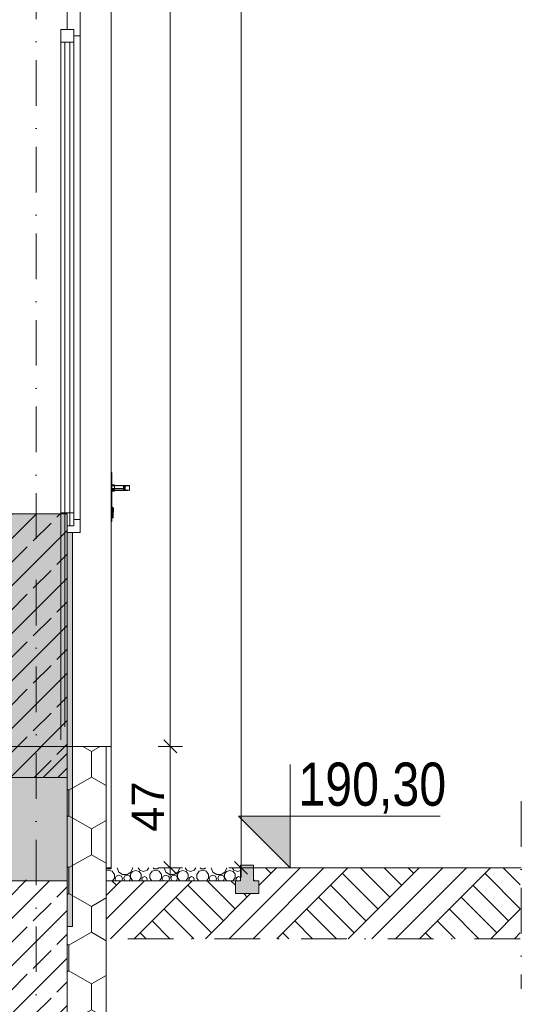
# Model space of a CAD drawing. Header units: millimetres. Extents: x -101298 to -58298, y 45839 to 66839.
# Tile 101 of 124: x -70512 to -68572, y 52671 to 56482. Entities that reach past the tile are written whole.
import ezdxf

# ---------------------------------------------------------------- set-up
doc = ezdxf.new("R2010")
doc.units = ezdxf.units.MM
doc.header["$MEASUREMENT"] = 0
doc.linetypes.add('Kropki i Kreski', pattern=[335.138881, 176.388884, -88.194442, 0, -70.555556])
for name, color, linetype, lineweight in [('Nowe_0_Nr_pióra__21', 7, 'Continuous', 20), ('Nowe_Konstrukcja - Stropy_Nr_pióra__21', 7, 'Continuous', 20), ('Nowe_Konstrukcja - Ściany zew_Nr_pióra__106', 252, 'Continuous', 13), ('Nowe_Konstrukcja - Ściany zew_Nr_pióra__18', 9, 'Continuous', 15), ('Nowe_Konstrukcja - Ściany zew_Nr_pióra__19', 255, 'Continuous', 0), ('Nowe_Konstrukcja - Ściany zew_Nr_pióra__21', 7, 'Continuous', 20), ('Nowe_Konstrukcja - Ściany zew_Nr_pióra__3', 7, 'Continuous', 13), ('Nowe_Osie_Nr_pióra__3', 7, 'Continuous', 13), ('Nowe_Osie_Nr_pióra__4', 8, 'Continuous', 13), ('Nowe_Tabelka_Nr_pióra__3', 7, 'Continuous', 13), ('Nowe_Wymiarowanie - Ogólne_Nr_pióra__42', 8, 'Continuous', 25)]:
    doc.layers.add(name, color=color, linetype=linetype, lineweight=lineweight)
for name, color, linetype, lineweight, true_color in [('Nowe_Konstrukcja - Stropy_Nr_pióra__23', 7, 'Continuous', 13, 0x858585), ('Nowe_Konstrukcja - Ściany zew_Nr_pióra__102', 7, 'Continuous', 13, 0x3e3e3e), ('Nowe_Konstrukcja - Ściany zew_Nr_pióra__142', 7, 'Continuous', 0, 0xe8e8e8), ('Nowe_Konstrukcja - Ściany zew_Nr_pióra__23', 7, 'Continuous', 13, 0x858585), ('Nowe_Konstrukcja - Ściany zew_Nr_pióra__61', 7, 'Continuous', 18, 0x6a6a6a), ('Nowe_Konstrukcja - Ściany zew_Nr_pióra__62', 7, 'Continuous', 18, 0xaaaaaa), ('Nowe_Wymiarowanie - Ogólne_Nr_pióra__81', 7, 'Continuous', 13, 0x6a6a6a)]:
    doc.layers.add(name, color=color, linetype=linetype, lineweight=lineweight, true_color=true_color)
doc.layers.add('Nowe_Wymiarowanie - Ogólne', color=7, linetype='Continuous')
doc.styles.add('STYL_AUTOMATYCZNY_1', font='arial.ttf')
doc.styles.add('STYL_AUTOMATYCZNY_2', font='arial.ttf', dxfattribs={"width": 0.8})
doc.dimstyles.new('STYL_AUTOMATYCZNY__1', dxfattribs={"dimtxt": 125, "dimasz": 47.5, "dimexe": 0.18, "dimexo": 0.0625, "dimgap": 0, "dimtad": 1, "dimdec": 0, "dimlfac": 0.1, "dimzin": 0, "dimdsep": 46, "dimtxsty": 'STYL_AUTOMATYCZNY_1', "dimblk": 'ARROWHEAD_6', "dimblk1": 'ARROWHEAD_6', "dimblk2": 'ARROWHEAD_6', "dimcen": 0.09, "dimse1": 1, "dimse2": 1, "dimclrd": 256, "dimclre": 256, "dimclrt": 8, "dimazin": 0, "dimtfac": 1, "dimtdec": 4, "dimtmove": 0, "dimatfit": 3, "dimfxl": 0, "dimtolj": 1, "dimtzin": 0, "dimarcsym": 0})
pattern_1 = [(45, (0, 0), (-91.92388, 91.92388), []), (45, (-45.96, 45.96), (-91.92388, 91.92388), [97.5, -32.5])]

# ---------------------------------------------------------------- blocks, each defined once
blk = doc.blocks.new('*X2')
at = {"layer": 'Nowe_Konstrukcja - Ściany zew_Nr_pióra__23', "color": 252, "linetype": 'Continuous', "lineweight": 13, "true_color": 0x858585}
for p, q in [((-70177.8, 53199.3), (-70173.7, 53195.9)), ((-70160.6, 53195.9), (-70156.4, 53199.4)), ((-70135.3, 53199.4), (-70135.4, 53198.9)), ((-70135.4, 53198.9), (-70128.2, 53183.2)), ((-70082, 53183.2), (-70074.8, 53198.9)), ((-70074.8, 53198.9), (-70074.9, 53199.4)), ((-70054, 53199.4), (-70047.3, 53190.2)), ((-70019.3, 53190.2), (-70012.6, 53199.4)), ((-69996, 53199.4), (-69991.9, 53195.9)), ((-69978.7, 53195.9), (-69974.6, 53199.4)), ((-69953.5, 53199.4), (-69953.5, 53198.9)), ((-69953.5, 53198.9), (-69946.4, 53183.2)), ((-69900.1, 53183.2), (-69893, 53198.9)), ((-69893, 53198.9), (-69893, 53199.4)), ((-69872.2, 53199.4), (-69865.5, 53190.2)), ((-69837.4, 53190.2), (-69830.8, 53199.4)), ((-69814.2, 53199.4), (-69810, 53195.9)), ((-69796.9, 53195.9), (-69792.7, 53199.4)), ((-69771.6, 53199.4), (-69771.7, 53198.9)), ((-69771.7, 53198.9), (-69764.5, 53183.2)), ((-69718.3, 53183.2), (-69711.1, 53198.9)), ((-69711.1, 53198.9), (-69711.2, 53199.4)), ((-69690.3, 53199.4), (-69683.6, 53190.2)), ((-70167.7, 53190.4), (-70177.8, 53187.1)), ((-70173.7, 53195.9), (-70160.6, 53195.9)), ((-70153.8, 53185.9), (-70167.7, 53190.4)), ((-70145.2, 53174.1), (-70153.8, 53185.9)), ((-70145.2, 53159.4), (-70145.2, 53174.1)), ((-70138.3, 53167.3), (-70142.4, 53157.2)), ((-70128.2, 53171.5), (-70138.3, 53167.3)), ((-70128.2, 53183.2), (-70113.7, 53173.9)), ((-70118, 53167.3), (-70128.2, 53171.5)), ((-70113.9, 53157.2), (-70118, 53167.3)), ((-70113.7, 53173.9), (-70096.5, 53173.9)), ((-70105.1, 53167.8), (-70108.8, 53159)), ((-70096.2, 53171.5), (-70105.1, 53167.8)), ((-70096.5, 53173.9), (-70082, 53183.2)), ((-70087.4, 53167.8), (-70096.2, 53171.5)), ((-70083.7, 53159), (-70087.4, 53167.8)), ((-70075.1, 53185), (-70082.8, 53174.4)), ((-70082.8, 53174.4), (-70082.8, 53161.3)), ((-70082.8, 53161.3), (-70075.1, 53150.6)), ((-70062.6, 53189.1), (-70075.1, 53185)), ((-70050, 53185), (-70062.6, 53189.1)), ((-70042.3, 53174.4), (-70050, 53185)), ((-70050, 53150.6), (-70042.3, 53161.3)), ((-70047.3, 53190.2), (-70033.3, 53185.7)), ((-70042.3, 53161.3), (-70042.3, 53174.4)), ((-70036.2, 53162.4), (-70039.2, 53155.1)), ((-70028.9, 53165.5), (-70036.2, 53162.4)), ((-70033.3, 53185.7), (-70019.3, 53190.2)), ((-70021.6, 53162.4), (-70028.9, 53165.5)), ((-70018.5, 53155.1), (-70021.6, 53162.4)), ((-69999.7, 53185.9), (-70008.3, 53174.1)), ((-70008.3, 53174.1), (-70008.3, 53159.4)), ((-69985.8, 53190.4), (-69999.7, 53185.9)), ((-69991.9, 53195.9), (-69978.7, 53195.9)), ((-69971.9, 53185.9), (-69985.8, 53190.4)), ((-69963.3, 53174.1), (-69971.9, 53185.9)), ((-69963.3, 53159.4), (-69963.3, 53174.1)), ((-69956.4, 53167.3), (-69960.6, 53157.2)), ((-69946.3, 53171.5), (-69956.4, 53167.3)), ((-69946.4, 53183.2), (-69931.9, 53173.9)), ((-69936.2, 53167.3), (-69946.3, 53171.5)), ((-69932, 53157.2), (-69936.2, 53167.3)), ((-69931.9, 53173.9), (-69914.6, 53173.9)), ((-69923.2, 53167.8), (-69926.9, 53159)), ((-69914.4, 53171.5), (-69923.2, 53167.8)), ((-69914.6, 53173.9), (-69900.1, 53183.2)), ((-69905.5, 53167.8), (-69914.4, 53171.5)), ((-69901.8, 53159), (-69905.5, 53167.8)), ((-69893.2, 53185), (-69900.9, 53174.4)), ((-69900.9, 53174.4), (-69900.9, 53161.3)), ((-69900.9, 53161.3), (-69893.2, 53150.6)), ((-69880.7, 53189.1), (-69893.2, 53185)), ((-69868.2, 53185), (-69880.7, 53189.1)), ((-69860.5, 53174.4), (-69868.2, 53185)), ((-69868.2, 53150.6), (-69860.5, 53161.3)), ((-69865.5, 53190.2), (-69851.5, 53185.7)), ((-69860.5, 53161.3), (-69860.5, 53174.4)), ((-69854.3, 53162.4), (-69857.3, 53155.1)), ((-69847, 53165.5), (-69854.3, 53162.4)), ((-69851.5, 53185.7), (-69837.4, 53190.2)), ((-69839.7, 53162.4), (-69847, 53165.5)), ((-69836.7, 53155.1), (-69839.7, 53162.4)), ((-69817.9, 53185.9), (-69826.5, 53174.1)), ((-69826.5, 53174.1), (-69826.5, 53159.4)), ((-69804, 53190.4), (-69817.9, 53185.9)), ((-69810, 53195.9), (-69796.9, 53195.9)), ((-69790.1, 53185.9), (-69804, 53190.4)), ((-69781.5, 53174.1), (-69790.1, 53185.9)), ((-69781.5, 53159.4), (-69781.5, 53174.1)), ((-69774.6, 53167.3), (-69778.7, 53157.2)), ((-69764.4, 53171.5), (-69774.6, 53167.3)), ((-69764.5, 53183.2), (-69750, 53173.9)), ((-69754.3, 53167.3), (-69764.4, 53171.5)), ((-69750.2, 53157.2), (-69754.3, 53167.3)), ((-69750, 53173.9), (-69732.8, 53173.9)), ((-69741.4, 53167.8), (-69745.1, 53159)), ((-69732.5, 53171.5), (-69741.4, 53167.8)), ((-69732.8, 53173.9), (-69718.3, 53183.2)), ((-69723.7, 53167.8), (-69732.5, 53171.5)), ((-69720, 53159), (-69723.7, 53167.8)), ((-69711.4, 53185), (-69719.1, 53174.4)), ((-69719.1, 53174.4), (-69719.1, 53161.3)), ((-69719.1, 53161.3), (-69711.4, 53150.6)), ((-69698.8, 53189.1), (-69711.4, 53185)), ((-69686.3, 53185), (-69698.8, 53189.1)), ((-69678.6, 53174.4), (-69686.3, 53185)), ((-69686.3, 53150.6), (-69678.6, 53161.3)), ((-69683.6, 53190.2), (-69669.6, 53185.7)), ((-69678.6, 53161.3), (-69678.6, 53174.4)), ((-69672.5, 53162.4), (-69675.5, 53155.1)), ((-69665.2, 53165.5), (-69672.5, 53162.4)), ((-69669.6, 53185.7), (-69657.8, 53189.5)), ((-69657.8, 53162.4), (-69665.2, 53165.5)), ((-69657.8, 53162.3), (-69657.8, 53162.4)), ((-70152.5, 53149.4), (-70145.2, 53159.4)), ((-70142.4, 53157.2), (-70139.2, 53149.4)), ((-70117.1, 53149.4), (-70113.9, 53157.2)), ((-70108.8, 53159), (-70105.1, 53150.1)), ((-70105.1, 53150.1), (-70103.4, 53149.4)), ((-70089.1, 53149.4), (-70087.4, 53150.1)), ((-70087.4, 53150.1), (-70083.7, 53159)), ((-70075.1, 53150.6), (-70071.3, 53149.4)), ((-70053.8, 53149.4), (-70050, 53150.6)), ((-70039.2, 53155.1), (-70036.8, 53149.4)), ((-70020.9, 53149.4), (-70018.5, 53155.1)), ((-70008.3, 53159.4), (-70001, 53149.4)), ((-69970.6, 53149.4), (-69963.3, 53159.4)), ((-69960.6, 53157.2), (-69957.4, 53149.4)), ((-69935.2, 53149.4), (-69932, 53157.2)), ((-69926.9, 53159), (-69923.2, 53150.1)), ((-69923.2, 53150.1), (-69921.6, 53149.4)), ((-69907.2, 53149.4), (-69905.5, 53150.1)), ((-69905.5, 53150.1), (-69901.8, 53159)), ((-69893.2, 53150.6), (-69889.5, 53149.4)), ((-69871.9, 53149.4), (-69868.2, 53150.6)), ((-69857.3, 53155.1), (-69855, 53149.4)), ((-69839, 53149.4), (-69836.7, 53155.1)), ((-69826.5, 53159.4), (-69819.2, 53149.4)), ((-69788.8, 53149.4), (-69781.5, 53159.4)), ((-69778.7, 53157.2), (-69775.5, 53149.4)), ((-69753.4, 53149.4), (-69750.2, 53157.2)), ((-69745.1, 53159), (-69741.4, 53150.1)), ((-69741.4, 53150.1), (-69739.7, 53149.4)), ((-69725.3, 53149.4), (-69723.7, 53150.1)), ((-69723.7, 53150.1), (-69720, 53159)), ((-69711.4, 53150.6), (-69707.6, 53149.4)), ((-69690.1, 53149.4), (-69686.3, 53150.6)), ((-69675.5, 53155.1), (-69673.1, 53149.4))]:
    blk.add_line(p, q, dxfattribs=at)
blk = doc.blocks.new('Wypełnienie_1_1', base_point=(0, 0))
at = {"layer": 'Nowe_Konstrukcja - Ściany zew_Nr_pióra__23', "color": 252, "linetype": 'Continuous', "lineweight": 13, "true_color": 0x858585}
blk.add_blockref('*X2', (0, 0), dxfattribs=at)
blk = doc.blocks.new('*D24')
at = {"layer": 'Nowe_Wymiarowanie - Ogólne_Nr_pióra__81', "color": 251, "linetype": 'Continuous', "lineweight": 13, "true_color": 0x6a6a6a}
for p, q in [((-69904.3, 63644.4), (-69954.3, 63694.4)), ((-69976.1, 63669.4), (-69882.4, 63669.4)), ((-69929.3, 63669.4), (-69929.3, 53669.4)), ((-69904.3, 53644.4), (-69954.3, 53694.4)), ((-69976.1, 53669.4), (-69882.4, 53669.4))]:
    blk.add_line(p, q, dxfattribs=at)
at = {"layer": 'Nowe_Wymiarowanie - Ogólne_Nr_pióra__42', "color": 8, "lineweight": 25, "insert": (-69954.3, 58454.9), "char_height": 125, "attachment_point": 7, "rotation": 90, "style": 'STYL_AUTOMATYCZNY_1'}
blk.add_mtext('\\A1;{\\pql;\\fArial|b0|i0|c238|p0;\\W1.000000;1\xa0000}', dxfattribs=at)
blk = doc.blocks.new('ARROWHEAD_6')
at = {"color": 0, "linetype": 'Continuous', "lineweight": 0}
for p, q in [((0, 0), (-1, 0)), ((-0.5, -0.5), (0.5, 0.5))]:
    blk.add_line(p, q, dxfattribs=at)
blk = doc.blocks.new('*D25')
at = {"layer": 'Nowe_Wymiarowanie - Ogólne_Nr_pióra__81', "color": 251, "linetype": 'Continuous', "lineweight": 13, "true_color": 0x6a6a6a}
for p, q in [((-69904.3, 53644.4), (-69954.3, 53694.4)), ((-69976.1, 53669.4), (-69882.4, 53669.4)), ((-69929.3, 53669.4), (-69929.3, 53199.4)), ((-69976.1, 53199.4), (-69882.4, 53199.4)), ((-69954.3, 53224.4), (-69904.3, 53174.4)), ((-69929.3, 53199.4), (-69929.3, 53161.9))]:
    blk.add_line(p, q, dxfattribs=at)
at = {"layer": 'Nowe_Wymiarowanie - Ogólne_Nr_pióra__42', "color": 8, "lineweight": 25, "insert": (-69954.3, 53339.1), "char_height": 125, "attachment_point": 7, "rotation": 90, "style": 'STYL_AUTOMATYCZNY_1'}
blk.add_mtext('\\A1;{\\pql;\\fArial|b0|i0|c238|p0;\\W1.000000;47}', dxfattribs=at)
blk = doc.blocks.new('*D26')
at = {"layer": 'Nowe_Wymiarowanie - Ogólne_Nr_pióra__81', "color": 251, "linetype": 'Continuous', "lineweight": 13, "true_color": 0x6a6a6a}
for p, q in [((-69630.6, 64909.2), (-69680.6, 64959.2)), ((-69655.6, 64934.2), (-69655.6, 64971.7)), ((-69608.8, 64934.2), (-69702.5, 64934.2)), ((-69655.6, 53199.4), (-69655.6, 64934.2)), ((-69608.8, 53199.4), (-69702.5, 53199.4)), ((-69680.6, 53224.4), (-69630.6, 53174.4)), ((-69655.6, 53161.9), (-69655.6, 53199.4))]:
    blk.add_line(p, q, dxfattribs=at)
at = {"layer": 'Nowe_Wymiarowanie - Ogólne_Nr_pióra__42', "color": 8, "lineweight": 25, "insert": (-69680.6, 58882.5), "char_height": 125, "attachment_point": 7, "rotation": 90, "style": 'STYL_AUTOMATYCZNY_1'}
blk.add_mtext('\\A1;{\\pql;\\fArial|b0|i0|c238|p0;\\W1.000000;1174}', dxfattribs=at)

msp = doc.modelspace()

# ---------------------------------------------------------------- hatches: boundary and pattern name
at = {"layer": 'Nowe_Konstrukcja - Stropy_Nr_pióra__23', "linetype": 'Continuous', "lineweight": 13, "true_color": 0x858585}
h = msp.add_hatch(dxfattribs=at)
h.set_pattern_fill('Beton_zbrojony_0001', color=252, style=0, pattern_type=2)
h.set_pattern_definition(pattern_1)
h.paths.add_polyline_path([(-86768.2, 55409.2), (-86767.6, 55209.4), (-86527.8, 55209.4), (-86507.8, 55209.4), (-86487.3, 55209.4), (-85251.4, 55209.4), (-82737.9, 53740.5), (-82677.3, 53705), (-82619.3, 53671.2), (-82618.7, 53670.8), (-82617.4, 53670), (-82616, 53669.2), (-82615.4, 53668.9), (-82551.2, 53631.4), (-82397.3, 53541.4), (-82271.2, 53467.7), (-82117.3, 53377.8), (-82110.8, 53374), (-82103, 53369.4), (-82095.9, 53369.4), (-82088.3, 53369.4), (-82088.3, 53349.4), (-70567.8, 53349.4), (-70567.8, 53149.5), (-70327.8, 53149.5), (-70327.8, 53549.4), (-70327.8, 54569.4), (-70567.8, 54569.4), (-70567.8, 53549.4), (-82088.3, 53549.4), (-82088.3, 53599.4), (-82088.3, 53649.4), (-82088.3, 53669.4), (-82117.3, 53669.4), (-82117.3, 53773), (-82222.2, 53773), (-82397.3, 53773), (-82397.3, 53936.7), (-82677.3, 53936.7), (-82677.3, 53996.7), (-82677.3, 54100.3), (-82957.3, 54100.3), (-82957.3, 54264), (-83237.3, 54264), (-83237.3, 54324), (-83237.3, 54427.6), (-83517.3, 54427.6), (-83517.3, 54487.6), (-83517.3, 54591.2), (-83797.3, 54591.2), (-83797.3, 54651.2), (-83797.3, 54754.9), (-84077.3, 54754.9), (-84077.3, 54814.9), (-84077.3, 54918.5), (-84357.3, 54918.5), (-84357.3, 54978.5), (-84357.3, 55082.1), (-84637.3, 55082.1), (-84637.3, 55142.1), (-84637.3, 55245.8), (-84917.3, 55245.8), (-84917.3, 55305.8), (-84917.3, 55409.4), (-84999.7, 55409.4), (-86507.8, 55409.4), (-86527.4, 55409.4)])
h = msp.add_hatch(dxfattribs=at)
h.set_pattern_fill('Beton_zbrojony_0001', color=252, style=0, pattern_type=2)
h.set_pattern_definition(pattern_1)
h.paths.add_polyline_path([(-70567.8, 53549.4), (-70327.8, 53549.4), (-70327.8, 54569.4), (-70567.8, 54569.4)])
msp.add_hatch(color=252, dxfattribs=at).paths.add_polyline_path([(-70307.8, 54497.7), (-70327.8, 54497.7), (-70327.8, 52972.4), (-70307.8, 52972.4)])
at = {"layer": 'Nowe_Konstrukcja - Ściany zew_Nr_pióra__102', "linetype": 'Continuous', "lineweight": 13, "true_color": 0x3e3e3e}
for points in [[(-70144.8, 54659), (-70144.8, 54663.4), (-70154.8, 54662.9), (-70154.8, 54658.1)], [(-70144.8, 54657.4), (-70144.8, 54659), (-70154.8, 54658.1), (-70154.8, 54656.4)], [(-70148.8, 54577.3), (-70148.8, 54579.9), (-70150.8, 54579.4), (-70150.8, 54576.5)], [(-70148.8, 54576.4), (-70148.8, 54577.3), (-70150.8, 54576.5), (-70150.8, 54575.4)]]:
    msp.add_hatch(color=250, dxfattribs=at).paths.add_polyline_path(points)
at = {"layer": 'Nowe_Konstrukcja - Ściany zew_Nr_pióra__106', "linetype": 'Continuous', "lineweight": 13}
for points in [[(-70144.8, 54659.4), (-70093.8, 54659.4), (-70093.8, 54659.8), (-70096.1, 54660.6), (-70097, 54660.7), (-70144.8, 54660.7)], [(-70148.8, 54586.9), (-70148.8, 54589.5), (-70150.8, 54590.3), (-70150.8, 54587.4)], [(-70150.8, 54554.4), (-70150.8, 54557.1), (-70154.8, 54555.3), (-70154.8, 54552.4)]]:
    msp.add_hatch(color=252, dxfattribs=at).paths.add_polyline_path(points)
at = {"layer": 'Nowe_Konstrukcja - Ściany zew_Nr_pióra__142', "linetype": 'Continuous', "lineweight": 0, "true_color": 0xe8e8e8}
for points in [[(-70144.8, 54678.1), (-70097, 54678.1), (-70096.1, 54678.2), (-70093.8, 54679), (-70093.8, 54679.4), (-70144.8, 54679.4)], [(-70144.8, 54678.1), (-70144.8, 54674.4), (-70110.3, 54674.4), (-70110.3, 54676.4), (-70107.4, 54676.7), (-70100.6, 54677.4), (-70097, 54678.1)], [(-70150.8, 54574.4), (-70150.8, 54584.4), (-70154.8, 54585.4), (-70154.8, 54574.4)]]:
    msp.add_hatch(color=254, dxfattribs=at).paths.add_polyline_path(points)
at = {"layer": 'Nowe_Konstrukcja - Ściany zew_Nr_pióra__18', "linetype": 'Continuous', "lineweight": 15}
for points in [[(-70157.8, 54729.4), (-70157.8, 54539.4), (-70154.8, 54539.4), (-70154.8, 54729.4)], [(-70150.8, 54564.4), (-70150.8, 54574.4), (-70154.8, 54574.4), (-70154.8, 54563.4)]]:
    msp.add_hatch(color=9, dxfattribs=at).paths.add_polyline_path(points)
at = {"layer": 'Nowe_Konstrukcja - Ściany zew_Nr_pióra__19', "linetype": 'Continuous', "lineweight": 0}
for points in [[(-70150.8, 54591.7), (-70150.8, 54594.4), (-70154.8, 54596.4), (-70154.8, 54593.5)], [(-70150.8, 54584.4), (-70150.8, 54591.7), (-70154.8, 54593.5), (-70154.8, 54585.4)]]:
    msp.add_hatch(color=255, dxfattribs=at).paths.add_polyline_path(points)
at = {"layer": 'Nowe_Konstrukcja - Ściany zew_Nr_pióra__21', "linetype": 'Continuous', "lineweight": 20}
msp.add_hatch(color=7, dxfattribs=at).paths.add_polyline_path([(-69465.5, 53199.4), (-69465.5, 53399.4), (-69665.5, 53399.4)])
at = {"layer": 'Nowe_Konstrukcja - Ściany zew_Nr_pióra__23', "linetype": 'Continuous', "lineweight": 13, "true_color": 0x858585}
for points in [[(-70144.8, 54679.8), (-70144.8, 54681.4), (-70154.8, 54682.4), (-70154.8, 54680.7)], [(-70144.8, 54675.4), (-70144.8, 54679.8), (-70154.8, 54680.7), (-70154.8, 54675.9)], [(-70110.3, 54664.4), (-70144.8, 54664.4), (-70144.8, 54660.7), (-70097, 54660.7), (-70100.6, 54661.4), (-70107.4, 54662.1), (-70110.3, 54662.4)], [(-70148.8, 54589.5), (-70148.8, 54590.4), (-70150.8, 54591.4), (-70150.8, 54590.3)], [(-70150.8, 54557.1), (-70150.8, 54564.4), (-70154.8, 54563.4), (-70154.8, 54555.3)], [(-69657.8, 53209.4), (-69657.8, 53149.4), (-69677.8, 53149.4), (-69677.8, 53099.4), (-69607.8, 53099.4), (-69587.4, 53099.4), (-69587.4, 53149.4), (-69607.8, 53149.4), (-69607.8, 53209.4)]]:
    msp.add_hatch(color=252, dxfattribs=at).paths.add_polyline_path(points)
h = msp.add_hatch(dxfattribs=at)
h.set_pattern_fill('Bloczki_ceramiczne_0001', color=252, style=0, pattern_type=2)
h.set_pattern_definition([(45, (0, 0), (-63.63961, 63.63961), [])])
h.paths.add_polyline_path([(-70327.8, 53669.4), (-70567.8, 53669.4), (-70567.8, 53549.4), (-70447.8, 53549.4), (-70327.8, 53549.4)])
h = msp.add_hatch(dxfattribs=at)
h.set_pattern_fill('Styropian_0001', color=252, style=0, pattern_type=2)
h.set_pattern_definition([(90, (0, 0), (-173.2051, 0), [100, -200]), (90, (-86.6, 150), (-173.2051, 0), [100, -200]), (150, (-4e-14, 100), (86.60254, 150), [100, -200]), (150, (-173.2, 100), (86.60254, 150), [100, -200]), (210, (0, 0), (-86.60254, 150), [100, -200]), (210, (-173.2, -7e-14), (-86.60254, 150), [100, -200])])
h.paths.add_polyline_path([(-70327.8, 49719.7), (-70177.8, 49719.7), (-70177.8, 53669.4), (-70327.8, 53669.4)])
h = msp.add_hatch(dxfattribs=at)
h.set_pattern_fill('Grunt_0001', color=252, style=0, pattern_type=2)
h.set_pattern_definition([(45, (0, 0), (-137.8858, 137.8858), []), (45, (-45.96, 45.96), (-275.7716, 275.7716), []), (45, (-91.92, 91.92), (-275.7716, 275.7716), []), (135, (-137.886, 137.886), (45.96194, 45.96194), [195, -195])])
h.paths.add_polyline_path([(-70177.8, 53149.4), (-70177.8, 52925), (-68576, 52925), (-68576, 53199.4), (-69607.8, 53199.4), (-69607.8, 53149.4), (-69587.4, 53149.4), (-69587.4, 53099.4), (-69607.8, 53099.4), (-69677.8, 53099.4), (-69677.8, 53149.4)])
h = msp.add_hatch(dxfattribs=at)
h.set_pattern_fill('Beton_zbrojony_0001', color=252, style=0, pattern_type=2)
h.set_pattern_definition(pattern_1)
h.paths.add_polyline_path([(-70567.8, 53152.6), (-70567.8, 49719.7), (-70327.8, 49719.7), (-70327.8, 53149.4), (-70447.8, 53149.4), (-70447.8, 53152.6)])
at = {"layer": 'Nowe_Konstrukcja - Ściany zew_Nr_pióra__61', "linetype": 'Continuous', "lineweight": 18, "true_color": 0x6a6a6a}
for points in [[(-70144.8, 54663.4), (-70144.8, 54669.4), (-70154.8, 54669.4), (-70154.8, 54662.9)], [(-70148.8, 54579.9), (-70148.8, 54583.4), (-70150.8, 54583.4), (-70150.8, 54579.4)]]:
    msp.add_hatch(color=251, dxfattribs=at).paths.add_polyline_path(points)
at = {"layer": 'Nowe_Konstrukcja - Ściany zew_Nr_pióra__62', "linetype": 'Continuous', "lineweight": 18, "true_color": 0xaaaaaa}
for points in [[(-70144.8, 54669.4), (-70144.8, 54664.4), (-70110.3, 54664.4), (-70110.3, 54669.4)], [(-70110.3, 54676.4), (-70110.3, 54662.4), (-70103.7, 54662.4), (-70103.7, 54676.4)]]:
    msp.add_hatch(color=253, dxfattribs=at).paths.add_polyline_path(points)

# ---------------------------------------------------------------- linework, layer by layer
at = {"layer": 'Nowe_0_Nr_pióra__21', "color": 7, "linetype": 'Continuous', "lineweight": 20, "flags": 128}
msp.add_lwpolyline([(-69465.5, 53599.4), (-69465.5, 53199.4), (-69465.5, 53399.4), (-69665.5, 53399.4), (-69465.5, 53199.4), (-69465.5, 53399.4), (-68885.3, 53399.4)], dxfattribs=at)
at = {"layer": 'Nowe_Konstrukcja - Stropy_Nr_pióra__21', "color": 7, "linetype": 'Continuous', "lineweight": 20}
msp.add_line((-70327.8, 49719.7), (-70327.8, 53669.4), dxfattribs=at)
at = {"layer": 'Nowe_Konstrukcja - Stropy_Nr_pióra__21', "color": 7, "linetype": 'Continuous', "lineweight": 20, "flags": 128}
msp.add_lwpolyline([(-82088.3, 53349.4), (-70567.8, 53349.4), (-70567.8, 53149.5), (-70327.8, 53149.5), (-70327.8, 53549.4), (-70327.8, 54569.4), (-70567.8, 54569.4), (-70567.8, 53549.4), (-82088.3, 53549.4)], dxfattribs=at)
for points in [[(-70567.8, 53549.4), (-70327.8, 53549.4), (-70327.8, 54569.4), (-70567.8, 54569.4)], [(-70307.8, 54497.7), (-70327.8, 54497.7), (-70327.8, 52972.4), (-70307.8, 52972.4)]]:
    msp.add_lwpolyline(points, close=True, dxfattribs=at)
at = {"layer": 'Nowe_Konstrukcja - Ściany zew_Nr_pióra__3', "color": 7, "linetype": 'Continuous', "lineweight": 13}
for p, q in [((-70157.8, 57269.4), (-70157.8, 53669.4)), ((-70327.8, 56444.4), (-70327.8, 56519.4)), ((-70277.8, 56419.4), (-70277.8, 56519.4)), ((-70352.8, 56444.4), (-70302.8, 56444.4)), ((-70352.8, 56394.4), (-70352.8, 56444.4)), ((-70327.8, 56444.4), (-70302.8, 56444.4)), ((-70302.8, 56394.4), (-70302.8, 56444.4)), ((-70302.8, 56419.4), (-70302.8, 56444.4)), ((-70302.8, 56419.4), (-70277.8, 56419.4)), ((-70277.8, 56419.4), (-70277.8, 54547.7)), ((-70352.8, 56394.4), (-70352.8, 53744.4)), ((-70352.8, 56394.4), (-70302.8, 56394.4)), ((-70337.8, 53744.4), (-70337.8, 56394.4)), ((-70317.8, 56394.4), (-70317.8, 54522.7)), ((-70302.8, 56394.4), (-70302.8, 54522.7)), ((-70157.8, 54729.4), (-70154.8, 54729.4)), ((-70154.8, 54729.4), (-70154.8, 54539.4)), ((-70144.8, 54681.4), (-70154.8, 54682.4)), ((-70144.8, 54657.4), (-70154.8, 54656.4)), ((-70144.8, 54681.4), (-70144.8, 54679.8)), ((-70144.8, 54679.8), (-70144.8, 54675.4)), ((-70144.8, 54679.4), (-70093.8, 54679.4)), ((-70144.8, 54675.4), (-70144.8, 54669.4)), ((-70144.8, 54669.4), (-70144.8, 54663.4)), ((-70144.8, 54663.4), (-70144.8, 54659)), ((-70144.8, 54659.4), (-70093.8, 54659.4)), ((-70144.8, 54659), (-70144.8, 54657.4)), ((-70107.4, 54676.7), (-70110.3, 54676.4)), ((-70110.3, 54676.4), (-70110.3, 54662.4)), ((-70110.3, 54676.4), (-70103.7, 54676.4)), ((-70110.3, 54662.4), (-70107.4, 54662.1)), ((-70110.3, 54662.4), (-70103.7, 54662.4)), ((-70100.6, 54677.4), (-70107.4, 54676.7)), ((-70107.4, 54662.1), (-70100.6, 54661.4)), ((-70100.7, 54676.7), (-70103.7, 54676.4)), ((-70103.7, 54676.4), (-70103.7, 54662.4)), ((-70103.7, 54662.4), (-70100.7, 54662.1)), ((-70093.8, 54677.4), (-70100.7, 54676.7)), ((-70100.7, 54662.1), (-70093.8, 54661.4)), ((-70096.1, 54678.2), (-70100.6, 54677.4)), ((-70100.6, 54661.4), (-70096.1, 54660.6)), ((-70093.8, 54679), (-70096.1, 54678.2)), ((-70096.1, 54660.6), (-70093.8, 54659.8)), ((-70093.8, 54679.4), (-70086.8, 54679.4)), ((-70093.8, 54679.4), (-70093.8, 54679)), ((-70089.1, 54678.2), (-70093.8, 54677.4)), ((-70093.8, 54661.4), (-70089.1, 54660.6)), ((-70093.8, 54659.8), (-70093.8, 54659.4)), ((-70086.8, 54679), (-70089.1, 54678.2)), ((-70089.1, 54660.6), (-70086.8, 54659.8)), ((-70086.8, 54679.4), (-70086.8, 54679)), ((-70086.8, 54679), (-70086.8, 54659.8)), ((-70086.8, 54659.8), (-70086.8, 54659.4)), ((-70352.8, 54572.7), (-70302.8, 54572.7)), ((-70302.8, 54522.7), (-70302.8, 54572.7)), ((-70150.8, 54594.4), (-70154.8, 54596.4)), ((-70150.8, 54594.4), (-70150.8, 54591.7)), ((-70150.8, 54591.7), (-70150.8, 54584.4)), ((-70148.8, 54590.4), (-70150.8, 54591.4)), ((-70150.8, 54584.4), (-70150.8, 54574.4)), ((-70148.8, 54576.4), (-70150.8, 54575.4)), ((-70150.8, 54574.4), (-70150.8, 54564.4)), ((-70148.8, 54590.4), (-70148.8, 54589.5)), ((-70148.8, 54589.5), (-70148.8, 54586.9)), ((-70148.8, 54586.9), (-70148.8, 54583.4)), ((-70148.8, 54583.4), (-70148.8, 54579.9)), ((-70148.8, 54579.9), (-70148.8, 54577.3)), ((-70148.8, 54577.3), (-70148.8, 54576.4)), ((-70302.8, 54522.7), (-70302.8, 54547.7)), ((-70302.8, 54547.7), (-70277.8, 54547.7)), ((-70277.8, 54497.7), (-70277.8, 54547.7)), ((-70157.8, 54539.4), (-70154.8, 54539.4)), ((-70150.8, 54554.4), (-70154.8, 54552.4)), ((-70150.8, 54564.4), (-70150.8, 54557.1)), ((-70150.8, 54557.1), (-70150.8, 54554.4)), ((-70327.8, 54522.7), (-70302.8, 54522.7)), ((-70327.8, 54497.7), (-70277.8, 54497.7)), ((-70352.8, 53694.4), (-70352.8, 53744.4)), ((-70327.8, 53669.4), (-70327.8, 53694.4)), ((-70567.8, 53669.4), (-70327.8, 53669.4)), ((-70327.8, 52972.4), (-70327.8, 53672.4)), ((-70327.8, 53669.4), (-70177.8, 53669.4)), ((-70327.8, 53669.4), (-70277.8, 53669.4)), ((-70177.8, 49669.4), (-70177.8, 53669.4)), ((-70177.8, 53669.4), (-70157.8, 53669.4)), ((-70177.8, 49669.4), (-70177.8, 53669.4)), ((-70157.8, 53199.4), (-70157.8, 53669.4))]:
    msp.add_line(p, q, dxfattribs=at)
at = {"layer": 'Nowe_Osie_Nr_pióra__3', "color": 7, "linetype": 'Kropki i Kreski', "lineweight": 13}
for p, q in [((-70447.8, 65376.6), (-70447.8, 49698)), ((-68572, 53457.2), (-68572, 52731.5)), ((-68576, 52925), (-70177.8, 52925))]:
    msp.add_line(p, q, dxfattribs=at)
at = {"layer": 'Nowe_Osie_Nr_pióra__3', "color": 7, "linetype": 'Continuous', "lineweight": 13, "flags": 128}
for points in [[(-69657.8, 53199.4), (-69657.8, 53149.4), (-70177.8, 53149.4), (-70177.8, 53199.4)], [(-70177.8, 53199.4), (-70157.8, 53199.4)], [(-69607.8, 53199.4), (-68572, 53199.4)]]:
    msp.add_lwpolyline(points, dxfattribs=at)
at = {"layer": 'Nowe_Osie_Nr_pióra__4', "color": 8, "linetype": 'Continuous', "lineweight": 13, "flags": 128}
msp.add_lwpolyline([(-69657.8, 53149.4), (-69657.8, 53209.4), (-69607.8, 53209.4), (-69607.8, 53149.4), (-69587.4, 53149.4), (-69587.4, 53099.4), (-69607.8, 53099.4), (-69677.8, 53099.4), (-69677.8, 53149.4)], close=True, dxfattribs=at)

# ---------------------------------------------------------------- block references
at = {"layer": 'Nowe_Konstrukcja - Ściany zew_Nr_pióra__23', "color": 252, "linetype": 'Continuous', "lineweight": 13, "true_color": 0x858585}
msp.add_blockref('Wypełnienie_1_1', (0, 0), dxfattribs=at)

# ---------------------------------------------------------------- texts
at = {"layer": 'Nowe_Tabelka_Nr_pióra__3', "color": 7, "linetype": 'Continuous', "lineweight": 13, "insert": (-69589.7, 53408.5), "char_height": 167.188, "attachment_point": 7, "style": 'STYL_AUTOMATYCZNY_2'}
msp.add_mtext('\\A1;{\\pql;\\fArial|b0|i0|c238|p0;\\W0.800000;   \\fArial|b0|i0|c238|p0;\\W0.800000;190,30}', dxfattribs=at)

# ---------------------------------------------------------------- dimensions: what is measured, and where the dimension line sits
at = {"layer": 'Nowe_Wymiarowanie - Ogólne', "color": 251, "linetype": 'Continuous', "lineweight": 13, "true_color": 0x6a6a6a}
dim = msp.add_linear_dim(base=(-69655.6, 64934.2), p1=(-69091.9, 53199.4), p2=(-69929.3, 64934.2), angle=90, text='1174', dimstyle='STYL_AUTOMATYCZNY__1', dxfattribs=at)
dim.commit()
dim.dimension.update_dxf_attribs({"geometry": '*D26', "text_midpoint": (-69743.1, 59072.7), "dimtype": 160, "text_rotation": 90})
for base, p1, p2, picture, middle in [((-69929.3, 53669.4), (-70177.8, 63669.4), (-70157.8, 53669.4), '*D24', (-70016.8, 58669.3)), ((-69929.3, 53199.4), (-70157.8, 53669.4), (-69217.6, 53199.4), '*D25', (-70016.8, 53434.2))]:
    dim = msp.add_linear_dim(base=base, p1=p1, p2=p2, angle=270, dimstyle='STYL_AUTOMATYCZNY__1', dxfattribs=at)
    dim.commit()
    dim.dimension.update_dxf_attribs({"geometry": picture, "text_midpoint": middle, "dimtype": 160, "text_rotation": 90})

doc.saveas('drawing.dxf')
